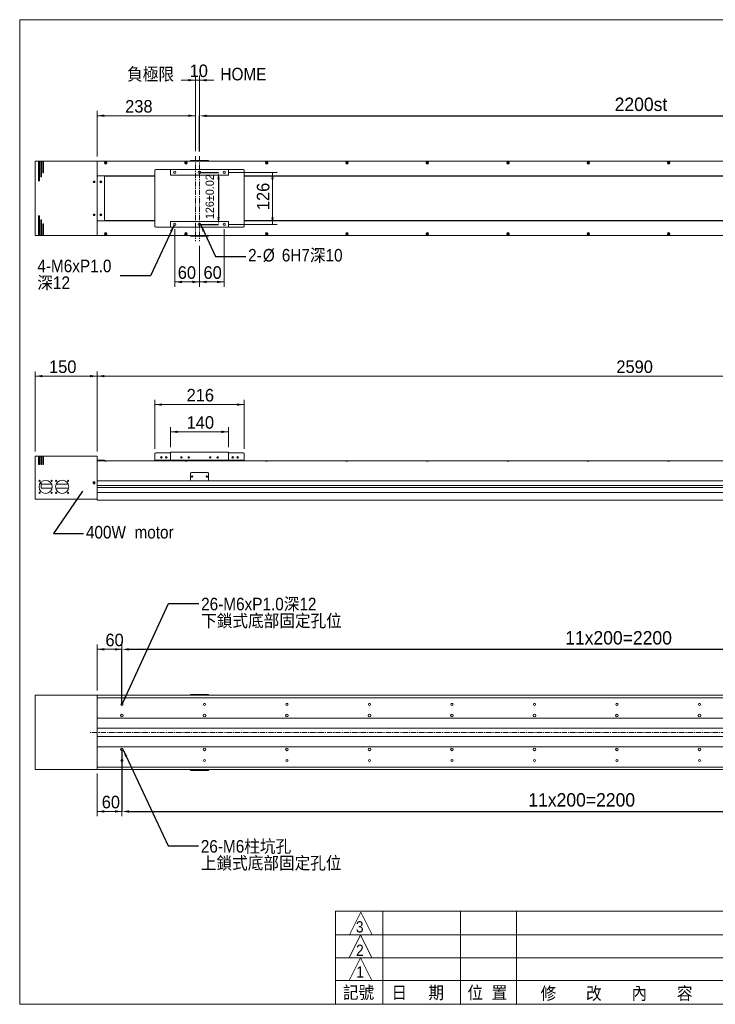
# Model space of a CAD drawing. Header units: millimetres. Extents: x 14 to 3401, y 11 to 2403.
# Tile 1 of 2: x 14 to 1700, y 16 to 2403. Entities that reach past the tile are written whole.
import ezdxf

# ---------------------------------------------------------------- set-up
doc = ezdxf.new("R2010")
doc.units = ezdxf.units.MM
doc.header["$PDSIZE"] = -1
doc.linetypes.add('CENTERX2', pattern=[20.32, 12.7, -2.54, 2.54, -2.54])
doc.layers.add('BORDER', color=7, linetype='Continuous', lineweight=0)
doc.styles.add('SLDTEXTSTYLE0', font='新細明體')
doc.styles.add('SLDTEXTSTYLE1', font='GOTHIC.TTF', dxfattribs={"width": 0.913})
doc.styles.get("Standard").update_dxf_attribs({"font": 'GOTHIC.TTF'})
doc.dimstyles.new('SLDDIMSTYLE0', dxfattribs={"dimtxt": 32.48725, "dimasz": 17.25, "dimexe": 0, "dimexo": 0.0625, "dimgap": 8.121813, "dimtad": 1, "dimtoh": 1, "dimdec": 3, "dimzin": 12, "dimdsep": 46, "dimtxsty": 'SLDTEXTSTYLE0', "dimsah": 1, "dimcen": 0.09, "dimadec": 0, "dimazin": 0, "dimtfac": 1, "dimtdec": 3, "dimtofl": 0, "dimtmove": 0, "dimatfit": 3, "dimfxl": 0, "dimtolj": 1, "dimtzin": 12, "dimarcsym": 0})
doc.dimstyles.new('SLDDIMSTYLE1', dxfattribs={"dimtxt": 5.75, "dimasz": 1.916667, "dimexe": 0, "dimexo": 0.0625, "dimgap": 1.4375, "dimtad": 0, "dimtih": 1, "dimtoh": 1, "dimdec": 0, "dimzin": 0, "dimdsep": 46, "dimtxsty": 'Standard', "dimblk1": 'DOT', "dimblk2": 'DOT', "dimsah": 1, "dimcen": 0.09, "dimadec": 0, "dimazin": 0, "dimtfac": 1, "dimtdec": 0, "dimtofl": 0, "dimtmove": 0, "dimatfit": 3, "dimldrblk": 'DOT', "dimfxl": 0, "dimtolj": 1, "dimtzin": 0, "dimarcsym": 0})
doc.dimstyles.new('SLDDIMSTYLE2', dxfattribs={"dimtxt": 17.25, "dimasz": 17.25, "dimexe": 0, "dimexo": 0.0625, "dimgap": 4.3125, "dimtad": 0, "dimtih": 1, "dimtoh": 1, "dimdec": 0, "dimzin": 0, "dimdsep": 46, "dimtxsty": 'Standard', "dimsah": 1, "dimcen": 0.09, "dimadec": 0, "dimazin": 0, "dimtfac": 1, "dimtdec": 0, "dimtofl": 0, "dimtmove": 0, "dimatfit": 3, "dimfxl": 0, "dimtolj": 1, "dimtzin": 0, "dimarcsym": 0})

# ---------------------------------------------------------------- blocks, each defined once
blk = doc.blocks.new('*D1')
at = {"layer": 'BORDER'}
for p, q in [((201.8, 1355.7), (201.8, 1550.1)), ((201.8, 1538.6), (2791.8, 1538.6)), ((2791.8, 1344.6), (2791.8, 1550.1))]:
    blk.add_line(p, q, dxfattribs=at)
for points in [[(201.8, 1538.6), (219.1, 1535.7), (219.1, 1541.4)], [(2791.8, 1538.6), (2774.6, 1541.4), (2774.6, 1535.7)]]:
    blk.add_solid(points, dxfattribs=at)
at = {"layer": 'BORDER', "insert": (1460.4, 1576.6), "char_height": 30.43, "attachment_point": 1, "style": 'SLDTEXTSTYLE0'}
blk.add_mtext('2590', dxfattribs=at)
blk = doc.blocks.new('*D2')
at = {"layer": 'BORDER'}
for p, q in [((51.8, 1355.7), (51.8, 1550.1)), ((51.8, 1538.6), (201.8, 1538.6)), ((201.8, 1355.7), (201.8, 1550.1))]:
    blk.add_line(p, q, dxfattribs=at)
for points in [[(51.8, 1538.6), (69.1, 1535.7), (69.1, 1541.4)], [(201.8, 1538.6), (184.6, 1541.4), (184.6, 1535.7)]]:
    blk.add_solid(points, dxfattribs=at)
at = {"layer": 'BORDER', "insert": (85, 1576.6), "char_height": 30.43, "attachment_point": 1, "style": 'SLDTEXTSTYLE0'}
blk.add_mtext('150', dxfattribs=at)
blk = doc.blocks.new('*D3')
at = {"layer": 'BORDER'}
for p, q in [((379.8, 1366.1), (379.8, 1415)), ((519.8, 1366.1), (519.8, 1415)), ((379.8, 1403.5), (519.8, 1403.5))]:
    blk.add_line(p, q, dxfattribs=at)
for points in [[(379.8, 1403.5), (397.1, 1400.6), (397.1, 1406.4)], [(519.8, 1403.5), (502.6, 1406.4), (502.6, 1400.6)]]:
    blk.add_solid(points, dxfattribs=at)
at = {"layer": 'BORDER', "insert": (418.6, 1441.5), "char_height": 30.43, "attachment_point": 1, "style": 'SLDTEXTSTYLE0'}
blk.add_mtext('140', dxfattribs=at)
blk = doc.blocks.new('*D4')
at = {"layer": 'BORDER'}
for p, q in [((341.8, 1362.1), (341.8, 1481.1)), ((557.8, 1362.1), (557.8, 1481.1)), ((341.8, 1469.6), (557.8, 1469.6))]:
    blk.add_line(p, q, dxfattribs=at)
for points in [[(341.8, 1469.6), (359.1, 1466.7), (359.1, 1472.4)], [(557.8, 1469.6), (540.6, 1472.4), (540.6, 1466.7)]]:
    blk.add_solid(points, dxfattribs=at)
at = {"layer": 'BORDER', "insert": (418.6, 1507.6), "char_height": 30.43, "attachment_point": 1, "style": 'SLDTEXTSTYLE0'}
blk.add_mtext('216', dxfattribs=at)
blk = doc.blocks.new('_Dot')
at = {"color": 0, "linetype": 'ByBlock', "lineweight": -2}
blk.add_line((-0.5, 0), (-1, 0), dxfattribs=at)
at = {"color": 0, "linetype": 'ByBlock', "const_width": 0.5}
blk.add_lwpolyline([(-0.25, 0, 1), (0.25, 0, 1)], format="xyb", close=True, dxfattribs=at)
blk = doc.blocks.new('*D8')
at = {"layer": 'BORDER'}
for p, q in [((201.8, 2071), (201.8, 2181.3)), ((439.8, 2083.5), (439.8, 2181.3)), ((201.8, 2169.8), (439.8, 2169.8))]:
    blk.add_line(p, q, dxfattribs=at)
for points in [[(201.8, 2169.8), (219.1, 2167), (219.1, 2172.7)], [(439.8, 2169.8), (422.6, 2172.7), (422.6, 2167)]]:
    blk.add_solid(points, dxfattribs=at)
at = {"layer": 'BORDER', "insert": (269.6, 2207.8), "char_height": 30.43, "attachment_point": 1, "style": 'SLDTEXTSTYLE0'}
blk.add_mtext('238', dxfattribs=at)
blk = doc.blocks.new('*D9')
at = {"layer": 'BORDER'}
for p, q in [((439.8, 2083.5), (439.8, 2267.4)), ((449.8, 2083.2), (449.8, 2267.4)), ((439.8, 2255.9), (405.3, 2255.9)), ((439.8, 2255.9), (449.8, 2255.9)), ((449.8, 2255.9), (484.3, 2255.9))]:
    blk.add_line(p, q, dxfattribs=at)
for points in [[(439.8, 2255.9), (422.6, 2258.8), (422.6, 2253.1)], [(449.8, 2255.9), (467.1, 2253.1), (467.1, 2258.8)]]:
    blk.add_solid(points, dxfattribs=at)
at = {"layer": 'BORDER', "insert": (425.9, 2293.9), "char_height": 30.43, "attachment_point": 1, "style": 'SLDTEXTSTYLE0'}
blk.add_mtext('10', dxfattribs=at)
blk = doc.blocks.new('*D10')
at = {"layer": 'BORDER', "color": 0, "lineweight": -2}
for p, q in [((449.8, 2083.2), (449.8, 2169.4)), ((467.1, 2169.4), (2632.6, 2169.4)), ((2649.8, 2072), (2649.8, 2169.4))]:
    blk.add_line(p, q, dxfattribs=at)
at = {"layer": 'BORDER', "color": 0}
for points in [[(467.1, 2172.3), (467.1, 2166.6), (449.8, 2169.4)], [(2632.6, 2172.3), (2632.6, 2166.6), (2649.8, 2169.4)]]:
    blk.add_solid(points, dxfattribs=at)
at = {"layer": 'Defpoints', "color": 0}
for p in [(2649.8, 2169.4), (449.8, 2083.2), (2649.8, 2072)]:
    blk.add_point(p, dxfattribs=at)
at = {"layer": 'BORDER', "color": 0, "insert": (1456.2, 2213.7), "char_height": 32.49, "attachment_point": 1, "style": 'SLDTEXTSTYLE0'}
blk.add_mtext('\\A1;2200st', dxfattribs=at)
blk = doc.blocks.new('*D11')
at = {"layer": 'BORDER'}
for p, q in [((521.3, 2032.5), (638.3, 2032.5)), ((626.8, 2032.5), (626.8, 1906.5)), ((521.3, 1906.5), (638.3, 1906.5))]:
    blk.add_line(p, q, dxfattribs=at)
for points in [[(626.8, 2032.5), (623.9, 2015.3), (629.6, 2015.3)], [(626.8, 1906.5), (629.6, 1923.8), (623.9, 1923.8)]]:
    blk.add_solid(points, dxfattribs=at)
at = {"layer": 'BORDER', "insert": (588.8, 1940.9), "char_height": 30.43, "attachment_point": 1, "rotation": 90, "style": 'SLDTEXTSTYLE0'}
blk.add_mtext('126', dxfattribs=at)
blk = doc.blocks.new('*D12')
at = {"layer": 'BORDER', "color": 0, "lineweight": -2}
for p, q in [((449.9, 2032.5), (496, 2032.5)), ((496, 2015.3), (496, 1923.8)), ((449.9, 1906.5), (496, 1906.5))]:
    blk.add_line(p, q, dxfattribs=at)
at = {"layer": 'BORDER', "color": 0}
for points in [[(493.1, 2015.3), (498.8, 2015.3), (496, 2032.5)], [(493.1, 1923.8), (498.8, 1923.8), (496, 1906.5)]]:
    blk.add_solid(points, dxfattribs=at)
at = {"layer": 'Defpoints', "color": 0}
for p in [(449.8, 2032.5), (449.8, 1906.5), (496, 1906.5)]:
    blk.add_point(p, dxfattribs=at)
at = {"layer": 'BORDER', "color": 0, "insert": (464.6, 1919.1), "char_height": 32.487, "attachment_point": 1, "rotation": 90, "style": 'SLDTEXTSTYLE0'}
blk.add_mtext('\\A1;{\\H0.61563x;126%%P0.02}', dxfattribs=at)
blk = doc.blocks.new('*D13')
at = {"layer": 'BORDER'}
for p, q in [((389.8, 1895), (389.8, 1755.4)), ((449.8, 1854.2), (449.8, 1755.4)), ((449.8, 1766.9), (389.8, 1766.9))]:
    blk.add_line(p, q, dxfattribs=at)
for points in [[(389.8, 1766.9), (407.1, 1764), (407.1, 1769.8)], [(449.8, 1766.9), (432.6, 1769.8), (432.6, 1764)]]:
    blk.add_solid(points, dxfattribs=at)
at = {"layer": 'BORDER', "insert": (397.1, 1804.9), "char_height": 30.43, "attachment_point": 1, "style": 'SLDTEXTSTYLE0'}
blk.add_mtext('60', dxfattribs=at)
blk = doc.blocks.new('*D14')
at = {"layer": 'BORDER'}
for p, q in [((509.8, 1895), (509.8, 1755.4)), ((449.8, 1854.2), (449.8, 1755.4)), ((509.8, 1766.9), (449.8, 1766.9))]:
    blk.add_line(p, q, dxfattribs=at)
for points in [[(449.8, 1766.9), (467.1, 1764), (467.1, 1769.8)], [(509.8, 1766.9), (492.6, 1769.8), (492.6, 1764)]]:
    blk.add_solid(points, dxfattribs=at)
at = {"layer": 'BORDER', "insert": (459.5, 1804.9), "char_height": 30.43, "attachment_point": 1, "style": 'SLDTEXTSTYLE0'}
blk.add_mtext('60', dxfattribs=at)
blk = doc.blocks.new('SW_NOTE_0')
at = {"layer": 'BORDER', "color": 0, "char_height": 30.43, "attachment_point": 1, "style": 'SLDTEXTSTYLE1'}
for s, insert in [('4-M6xP1.0', (-201.1, 38.9, 58)), ('深12', (-201.1, -1.7, 58))]:
    blk.add_mtext(s, dxfattribs=dict(at, insert=insert))
blk = doc.blocks.new('SW_NOTE_1')
at = {"layer": 'BORDER', "color": 0, "char_height": 30.43, "attachment_point": 1, "style": 'SLDTEXTSTYLE1'}
for s, insert in [('2-', (5.8, 18.6, 58)), ('%%c', (41.7, 18.6, 58)), ('6H7深10', (87.6, 18.6, 58))]:
    blk.add_mtext(s, dxfattribs=dict(at, insert=insert))
blk = doc.blocks.new('*D20')
at = {"layer": 'BORDER'}
for p, q in [((201.8, 776.3), (201.8, 887.8)), ((261.8, 754.3), (261.8, 887.8)), ((201.8, 876.3), (261.8, 876.3))]:
    blk.add_line(p, q, dxfattribs=at)
for points in [[(201.8, 876.3), (219.1, 873.4), (219.1, 879.2)], [(261.8, 876.3), (244.6, 879.2), (244.6, 873.4)]]:
    blk.add_solid(points, dxfattribs=at)
at = {"layer": 'BORDER', "insert": (221.8, 914.3), "char_height": 30.43, "attachment_point": 1, "style": 'SLDTEXTSTYLE0'}
blk.add_mtext('60', dxfattribs=at)
blk = doc.blocks.new('*D22')
at = {"layer": 'BORDER'}
for p, q in [((261.8, 622.3), (261.8, 471.8)), ((201.8, 575.4), (201.8, 471.8)), ((201.8, 483.3), (261.8, 483.3))]:
    blk.add_line(p, q, dxfattribs=at)
for points in [[(201.8, 483.3), (219.1, 480.4), (219.1, 486.2)], [(261.8, 483.3), (244.6, 486.2), (244.6, 480.4)]]:
    blk.add_solid(points, dxfattribs=at)
at = {"layer": 'BORDER', "insert": (212.8, 521.3), "char_height": 30.43, "attachment_point": 1, "style": 'SLDTEXTSTYLE0'}
blk.add_mtext('60', dxfattribs=at)
blk = doc.blocks.new('*D25')
at = {"layer": 'BORDER', "color": 0, "lineweight": -2}
for p, q in [((261.8, 742.9), (261.8, 876.2)), ((2444.6, 876.2), (279.1, 876.2)), ((2461.8, 742.9), (2461.8, 876.2))]:
    blk.add_line(p, q, dxfattribs=at)
at = {"layer": 'BORDER', "color": 0}
for points in [[(279.1, 879.1), (279.1, 873.3), (261.8, 876.2)], [(2444.6, 879.1), (2444.6, 873.3), (2461.8, 876.2)]]:
    blk.add_solid(points, dxfattribs=at)
at = {"layer": 'Defpoints', "color": 0}
for p in [(261.8, 876.2), (261.8, 742.8), (2461.8, 742.8)]:
    blk.add_point(p, dxfattribs=at)
at = {"layer": 'BORDER', "color": 0, "insert": (1336.3, 920.5), "char_height": 32.487, "attachment_point": 1, "style": 'SLDTEXTSTYLE0'}
blk.add_mtext('\\A1;11x200=2200', dxfattribs=at)
blk = doc.blocks.new('*D26')
at = {"layer": 'BORDER', "color": 0, "lineweight": -2}
for p, q in [((261.8, 633.8), (261.8, 483.3)), ((2461.8, 633.8), (2461.8, 483.3)), ((279.1, 483.3), (2444.6, 483.3))]:
    blk.add_line(p, q, dxfattribs=at)
at = {"layer": 'BORDER', "color": 0}
for points in [[(279.1, 486.2), (279.1, 480.4), (261.8, 483.3)], [(2444.6, 486.2), (2444.6, 480.4), (2461.8, 483.3)]]:
    blk.add_solid(points, dxfattribs=at)
at = {"layer": 'Defpoints', "color": 0}
for p in [(261.8, 633.8), (2461.8, 633.8), (2461.8, 483.3)]:
    blk.add_point(p, dxfattribs=at)
at = {"layer": 'BORDER', "color": 0, "insert": (1247, 527.6), "char_height": 32.487, "attachment_point": 1, "style": 'SLDTEXTSTYLE0'}
blk.add_mtext('\\A1;11x200=2200', dxfattribs=at)
blk = doc.blocks.new('SW_NOTE_2')
at = {"layer": 'BORDER', "color": 0, "attachment_point": 1, "style": 'SLDTEXTSTYLE1'}
for s, insert, char_height in [('26-M6xP1.0深12', (5.8, 14.1, 58.5), 30.427), ('下鎖式底部固定孔位', (5.8, -26.4, 58.5), 30.43)]:
    blk.add_mtext(s, dxfattribs=dict(at, insert=insert, char_height=char_height))
blk = doc.blocks.new('SW_NOTE_3')
at = {"layer": 'BORDER', "color": 0, "char_height": 30.43, "attachment_point": 1, "style": 'SLDTEXTSTYLE1'}
for s, insert in [('26-M6柱坑孔', (5.8, 14.1, 58.5)), ('上鎖式底部固定孔位', (5.8, -26.4, 58.5))]:
    blk.add_mtext(s, dxfattribs=dict(at, insert=insert))

msp = doc.modelspace()

# ---------------------------------------------------------------- linework, layer by layer
at = {"color": 7, "linetype": 'Continuous', "lineweight": 15}
for p, q in [((51.82, 2054.5272), (51.82, 2059.5272)), ((51.82, 2059.5272), (59.82, 2059.5272)), ((51.82, 2054.5272), (51.82, 1884.5272)), ((59.82, 2059.5272), (59.82, 2054.5272)), ((61.82, 2059.5272), (59.82, 2059.5272)), ((61.82, 2057.9272), (59.82, 2057.9272)), ((59.82, 2054.5272), (59.82, 2012.2772)), ((61.82, 2059.5272), (64.82, 2059.5272)), ((61.82, 2054.5272), (61.82, 2059.5272)), ((61.82, 2012.2772), (61.82, 2054.5272)), ((64.82, 2059.5272), (64.82, 2054.5272)), ((66.82, 2059.5272), (64.82, 2059.5272)), ((66.82, 2057.9272), (64.82, 2057.9272)), ((64.82, 2054.5272), (64.82, 2022.2772)), ((66.82, 2059.5272), (69.82, 2059.5272)), ((66.82, 2054.5272), (66.82, 2059.5272)), ((66.82, 2022.2772), (66.82, 2054.5272)), ((69.82, 2059.5272), (69.82, 2054.5272)), ((71.82, 2059.5272), (69.82, 2059.5272)), ((71.82, 2057.9272), (69.82, 2057.9272)), ((69.82, 2054.5272), (69.82, 2032.2772)), ((71.82, 2059.5272), (201.82, 2059.5272)), ((71.82, 2054.5272), (71.82, 2059.5272)), ((71.82, 2032.2772), (71.82, 2054.5272)), ((201.82, 2059.5272), (201.82, 2054.5272)), ((201.82, 2059.5272), (202.07, 2059.5272)), ((201.82, 2054.5272), (201.82, 1884.5272)), ((201.82, 2053.5272), (202.07, 2053.5272)), ((2782.57, 2059.5272), (202.07, 2059.5272)), ((202.07, 2059.5272), (202.07, 2056.5272)), ((202.07, 2056.5272), (202.07, 2024.0272)), ((428.32, 2059.5272), (428.32, 2061.5272)), ((430.32, 2061.5272), (428.32, 2061.5272)), ((469.32, 2061.5272), (430.32, 2061.5272)), ((471.32, 2061.5272), (469.32, 2061.5272)), ((471.32, 2059.5272), (471.32, 2061.5272)), ((201.82, 2051.5272), (202.07, 2051.5272)), ((201.82, 2038.5272), (202.07, 2038.5272)), ((341.82, 1901.5272), (341.82, 2037.5272)), ((343.82, 2039.5272), (379.62, 2039.5272)), ((379.62, 2039.5272), (379.62, 2037.5272)), ((379.62, 2037.5272), (379.62, 2025.4272)), ((379.82, 2039.5272), (379.82, 2025.5272)), ((379.82, 2039.5272), (519.82, 2039.5272)), ((519.82, 2039.5272), (519.82, 2025.5272)), ((519.82, 2034.0272), (520.02, 2034.0272)), ((520.02, 2039.5272), (555.82, 2039.5272)), ((520.02, 2037.5272), (520.02, 2039.5272)), ((520.02, 2025.4272), (520.02, 2037.5272)), ((557.82, 2037.5272), (557.82, 1901.5272)), ((202.4909, 2023.5272), (201.82, 2023.5272)), ((202.07, 2024.0272), (341.82, 2024.0272)), ((202.07, 2023.5272), (202.07, 2024.0272)), ((203.32, 2023.7772), (218.32, 2023.7772)), ((341.82, 2023.5272), (219.1492, 2023.5272)), ((219.82, 2022.2772), (219.82, 1916.7772)), ((379.62, 2025.4272), (520.02, 2025.4272)), ((379.82, 2025.5272), (519.82, 2025.5272)), ((519.82, 2025.5272), (519.82, 2025.4272)), ((557.82, 2024.0272), (2782.57, 2024.0272)), ((2773.4909, 2023.5272), (557.82, 2023.5272)), ((59.82, 1926.7772), (59.82, 1884.5272)), ((61.82, 1884.5272), (61.82, 1926.7772)), ((64.82, 1916.7772), (64.82, 1884.5272)), ((66.82, 1884.5272), (66.82, 1916.7772)), ((202.4909, 1915.5272), (201.82, 1915.5272)), ((202.07, 1915.5272), (202.07, 1915.0272)), ((341.82, 1915.0272), (202.07, 1915.0272)), ((202.07, 1882.5272), (202.07, 1915.0272)), ((203.32, 1915.2772), (218.32, 1915.2772)), ((341.82, 1915.5272), (219.1492, 1915.5272)), ((520.02, 1913.6272), (379.62, 1913.6272)), ((379.62, 1913.6272), (379.62, 1901.5272)), ((379.82, 1913.5272), (379.82, 1899.5272)), ((379.82, 1913.5272), (519.82, 1913.5272)), ((519.82, 1913.6272), (519.82, 1913.5272)), ((519.82, 1913.5272), (519.82, 1899.5272)), ((520.02, 1901.5272), (520.02, 1913.6272)), ((2773.4909, 1915.5272), (557.82, 1915.5272)), ((2782.57, 1915.0272), (557.82, 1915.0272)), ((69.82, 1906.7772), (69.82, 1884.5272)), ((71.82, 1884.5272), (71.82, 1906.7772)), ((202.07, 1900.5272), (201.82, 1900.5272)), ((201.82, 1887.5272), (202.07, 1887.5272)), ((201.82, 1885.5272), (202.07, 1885.5272)), ((379.62, 1899.5272), (343.82, 1899.5272)), ((379.62, 1901.5272), (379.62, 1899.5272)), ((379.82, 1899.5272), (519.82, 1899.5272)), ((520.02, 1905.0272), (519.82, 1905.0272)), ((520.02, 1899.5272), (520.02, 1901.5272)), ((555.82, 1899.5272), (520.02, 1899.5272)), ((51.82, 1879.5272), (51.82, 1884.5272)), ((59.82, 1879.5272), (51.82, 1879.5272)), ((59.82, 1884.5272), (59.82, 1879.5272)), ((61.82, 1881.1272), (59.82, 1881.1272)), ((61.82, 1879.5272), (59.82, 1879.5272)), ((61.82, 1879.5272), (61.82, 1884.5272)), ((64.82, 1879.5272), (61.82, 1879.5272)), ((64.82, 1884.5272), (64.82, 1879.5272)), ((66.82, 1881.1272), (64.82, 1881.1272)), ((66.82, 1879.5272), (64.82, 1879.5272)), ((66.82, 1879.5272), (66.82, 1884.5272)), ((69.82, 1879.5272), (66.82, 1879.5272)), ((69.82, 1884.5272), (69.82, 1879.5272)), ((71.82, 1881.1272), (69.82, 1881.1272)), ((71.82, 1879.5272), (69.82, 1879.5272)), ((71.82, 1879.5272), (71.82, 1884.5272)), ((201.82, 1879.5272), (71.82, 1879.5272)), ((201.82, 1884.5272), (201.82, 1879.5272)), ((202.07, 1879.5272), (201.82, 1879.5272)), ((202.07, 1879.5272), (202.07, 1882.5272)), ((202.07, 1879.5272), (2782.57, 1879.5272)), ((428.32, 1879.5272), (428.32, 1877.5272)), ((428.32, 1877.5272), (430.32, 1877.5272)), ((430.32, 1877.5272), (469.32, 1877.5272)), ((469.32, 1877.5272), (471.32, 1877.5272)), ((471.32, 1879.5272), (471.32, 1877.5272)), ((51.82, 1344.2046), (59.82, 1344.2046)), ((51.82, 1339.2046), (51.82, 1344.2046)), ((51.82, 1339.2046), (51.82, 1240.2046)), ((59.82, 1344.2046), (59.82, 1339.2046)), ((61.82, 1344.2046), (59.82, 1344.2046)), ((59.82, 1342.6046), (61.82, 1342.6046)), ((59.82, 1324.2046), (59.82, 1339.2046)), ((61.82, 1344.2046), (64.82, 1344.2046)), ((61.82, 1339.2046), (61.82, 1344.2046)), ((61.82, 1339.2046), (61.82, 1324.2046)), ((64.82, 1344.2046), (64.82, 1339.2046)), ((66.82, 1344.2046), (64.82, 1344.2046)), ((64.82, 1342.6046), (66.82, 1342.6046)), ((64.82, 1324.2046), (64.82, 1339.2046)), ((66.82, 1344.2046), (69.82, 1344.2046)), ((66.82, 1339.2046), (66.82, 1344.2046)), ((66.82, 1339.2046), (66.82, 1324.2046)), ((69.82, 1344.2046), (69.82, 1339.2046)), ((71.82, 1344.2046), (69.82, 1344.2046)), ((69.82, 1342.6046), (71.82, 1342.6046)), ((69.82, 1324.2046), (69.82, 1339.2046)), ((71.82, 1344.2046), (201.82, 1344.2046)), ((71.82, 1339.2046), (71.82, 1344.2046)), ((71.82, 1339.2046), (71.82, 1324.2046)), ((201.82, 1344.2046), (201.82, 1339.2046)), ((201.82, 1339.2046), (201.82, 1240.2046)), ((341.82, 1334.6046), (341.82, 1350.6046)), ((343.82, 1352.6046), (379.62, 1352.6046)), ((379.62, 1352.6046), (379.62, 1350.6046)), ((379.82, 1352.6046), (379.62, 1352.6046)), ((379.62, 1351.1046), (379.82, 1351.1046)), ((379.62, 1334.6046), (379.62, 1350.6046)), ((379.82, 1354.6046), (379.82, 1334.6046)), ((379.82, 1354.6046), (519.82, 1354.6046)), ((519.82, 1354.6046), (519.82, 1334.6046)), ((520.02, 1352.6046), (519.82, 1352.6046)), ((520.02, 1351.1046), (519.82, 1351.1046)), ((519.82, 1348.1046), (520.02, 1348.1046)), ((520.02, 1352.6046), (555.82, 1352.6046)), ((520.02, 1350.6046), (520.02, 1352.6046)), ((520.02, 1350.6046), (520.02, 1334.6046)), ((557.82, 1350.6046), (557.82, 1334.6046)), ((61.82, 1324.2046), (59.82, 1324.2046)), ((66.82, 1324.2046), (64.82, 1324.2046)), ((66.82, 1326.6046), (66.32, 1326.6046)), ((66.32, 1324.2046), (66.32, 1326.6046)), ((71.82, 1326.6046), (69.82, 1326.6046)), ((71.82, 1324.2046), (69.82, 1324.2046)), ((201.82, 1335.0546), (203.32, 1335.0546)), ((202.07, 1333.0546), (201.82, 1333.0546)), ((202.07, 1332.9046), (201.82, 1332.9046)), ((202.07, 1315.6046), (201.82, 1315.6046)), ((202.07, 1330.1046), (202.07, 1333.1046)), ((202.07, 1333.1046), (219.4916, 1333.1046)), ((202.07, 1285.1046), (202.07, 1330.1046)), ((203.32, 1335.0546), (218.32, 1335.0546)), ((218.32, 1335.0546), (219.82, 1335.0546)), ((219.32, 1333.1046), (225.32, 1333.1046)), ((219.82, 1335.0546), (219.82, 1333.1046)), ((225.1484, 1333.1046), (414.4916, 1333.1046)), ((341.82, 1334.6046), (341.82, 1335.1046)), ((343.82, 1334.6046), (341.82, 1334.6046)), ((379.62, 1334.6046), (343.82, 1334.6046)), ((379.82, 1334.6046), (519.82, 1334.6046)), ((394.82, 1334.6046), (394.82, 1333.1046)), ((414.32, 1333.1046), (420.32, 1333.1046)), ((420.1484, 1333.1046), (609.4916, 1333.1046)), ((504.82, 1333.1046), (504.82, 1334.6046)), ((508.1275, 1334.318), (508.3679, 1334.6046)), ((508.8935, 1333.6753), (509.5736, 1333.1046)), ((511.9072, 1333.1046), (510.1196, 1334.6046)), ((520.02, 1335.1046), (519.82, 1335.1046)), ((555.82, 1334.6046), (520.02, 1334.6046)), ((557.82, 1334.6046), (555.82, 1334.6046)), ((557.82, 1334.6046), (557.82, 1335.1046)), ((609.32, 1333.1046), (615.32, 1333.1046)), ((615.1484, 1333.1046), (804.4916, 1333.1046)), ((804.32, 1333.1046), (810.32, 1333.1046)), ((810.1484, 1333.1046), (999.4916, 1333.1046)), ((999.32, 1333.1046), (1005.32, 1333.1046)), ((1005.1484, 1333.1046), (1194.4916, 1333.1046)), ((1194.32, 1333.1046), (1200.32, 1333.1046)), ((1200.1484, 1333.1046), (1389.4916, 1333.1046)), ((1389.32, 1333.1046), (1395.32, 1333.1046)), ((1395.1484, 1333.1046), (1584.4916, 1333.1046)), ((1584.32, 1333.1046), (1590.32, 1333.1046)), ((1590.1484, 1333.1046), (1779.4916, 1333.1046)), ((202.07, 1303.6046), (201.82, 1303.6046)), ((201.82, 1289.6046), (202.07, 1289.6046)), ((428.32, 1287.1046), (428.32, 1303.1046)), ((430.32, 1305.1046), (469.32, 1305.1046)), ((431.82, 1296.4046), (431.82, 1293.8046)), ((432.32, 1296.3046), (432.32, 1293.9046)), ((467.32, 1296.3046), (467.32, 1293.9046)), ((467.82, 1296.4046), (467.82, 1293.8046)), ((471.32, 1303.1046), (471.32, 1287.1046)), ((66.32, 1276.6046), (66.32, 1282.2773)), ((91.4843, 1276.6046), (66.32, 1276.6046)), ((66.32, 1276.6046), (66.32, 1271.6046)), ((66.32, 1271.6046), (66.32, 1266.6046)), ((92.4098, 1266.6046), (66.32, 1266.6046)), ((132.4098, 1266.6046), (101.2303, 1266.6046)), ((131.4842, 1276.6046), (102.1558, 1276.6046)), ((192.32, 1279.2046), (192.32, 1281.2046)), ((196.32, 1281.2046), (196.32, 1279.2046)), ((201.82, 1287.6046), (202.07, 1287.6046)), ((201.82, 1285.1046), (201.82, 1273.6046)), ((430.32, 1285.1046), (201.82, 1285.1046)), ((2771.82, 1273.6046), (201.82, 1273.6046)), ((2771.82, 1268.6046), (201.82, 1268.6046)), ((201.82, 1268.6046), (201.82, 1256.1046)), ((202.07, 1285.1046), (430.32, 1285.1046)), ((469.32, 1285.1046), (430.32, 1285.1046)), ((469.32, 1285.1046), (2779.57, 1285.1046)), ((2771.82, 1285.1046), (469.32, 1285.1046)), ((2771.82, 1256.1046), (201.82, 1256.1046)), ((201.82, 1240.2046), (51.82, 1240.2046)), ((201.82, 1240.2046), (201.82, 1238.1046)), ((201.82, 1238.1046), (2771.82, 1238.1046)), ((201.82, 764.8425), (51.82, 764.8425)), ((51.82, 764.8425), (51.82, 584.8425)), ((201.82, 764.8425), (201.82, 760.999)), ((2771.82, 764.8425), (201.82, 764.8425)), ((428.32, 764.8425), (428.32, 766.8425)), ((430.32, 766.8425), (428.32, 766.8425)), ((469.32, 766.8425), (430.32, 766.8425)), ((471.32, 766.8425), (469.32, 766.8425)), ((471.32, 764.8425), (471.32, 766.8425)), ((201.82, 760.999), (201.82, 758.925)), ((201.82, 758.925), (2771.82, 758.925)), ((201.82, 709.8425), (201.82, 758.925)), ((2771.82, 709.8425), (201.82, 709.8425)), ((201.82, 709.8425), (201.82, 707.8425)), ((201.82, 707.8425), (201.82, 686.8425)), ((201.82, 686.8425), (201.82, 684.8425)), ((2771.82, 684.8425), (201.82, 684.8425)), ((201.82, 664.8425), (201.82, 684.8425)), ((2771.82, 664.8425), (201.82, 664.8425)), ((201.82, 664.8425), (201.82, 662.8425)), ((201.82, 662.8425), (201.82, 641.8425)), ((201.82, 641.8425), (201.82, 639.8425)), ((2771.82, 639.8425), (201.82, 639.8425)), ((201.82, 590.7601), (201.82, 639.8425)), ((201.82, 584.8425), (51.82, 584.8425)), ((2771.82, 590.7601), (201.82, 590.7601)), ((201.82, 590.7601), (201.82, 588.686)), ((201.82, 588.686), (201.82, 584.8425)), ((2771.82, 584.8425), (201.82, 584.8425)), ((428.32, 584.8425), (428.32, 582.8425)), ((428.32, 582.8425), (430.32, 582.8425)), ((430.32, 582.8425), (469.32, 582.8425)), ((469.32, 582.8425), (471.32, 582.8425)), ((471.32, 584.8425), (471.32, 582.8425))]:
    msp.add_line(p, q, dxfattribs=at)
at = {"color": 7, "linetype": 'Continuous', "lineweight": 15, "flags": 128}
for points in [[(225.1484, 1333.1046), (224.7286, 1332.9991), (224.1217, 1332.7586), (223.2504, 1332.4646), (222.464, 1332.3437), (221.6578, 1332.4047), (220.7879, 1332.6552), (220.0597, 1332.9426), (219.6012, 1333.0926), (219.4916, 1333.1046)], [(420.1484, 1333.1046), (419.8385, 1333.0377), (419.3335, 1332.8436), (418.5584, 1332.5538), (417.7335, 1332.3659), (416.8481, 1332.3735), (416.1314, 1332.5381), (415.3957, 1332.8076), (414.7122, 1333.0655), (414.4916, 1333.1046)], [(508.8935, 1333.6753), (508.7441, 1333.8007), (508.6004, 1333.9212), (508.4679, 1334.0324), (508.3519, 1334.1298), (508.2566, 1334.2097), (508.1858, 1334.2691), (508.1422, 1334.3057), (508.1275, 1334.318)], [(615.1484, 1333.1046), (614.8385, 1333.0377), (614.3335, 1332.8436), (613.5584, 1332.5538), (612.7335, 1332.3659), (611.8481, 1332.3735), (611.1314, 1332.5381), (610.3957, 1332.8076), (609.7122, 1333.0655), (609.4916, 1333.1046)], [(810.1484, 1333.1046), (809.8385, 1333.0377), (809.3335, 1332.8436), (808.5584, 1332.5538), (807.7335, 1332.3659), (806.8481, 1332.3735), (806.1314, 1332.5381), (805.3957, 1332.8076), (804.7122, 1333.0655), (804.4916, 1333.1046)], [(1005.1484, 1333.1046), (1004.8385, 1333.0377), (1004.3335, 1332.8436), (1003.5584, 1332.5538), (1002.7335, 1332.3659), (1001.8481, 1332.3735), (1001.1314, 1332.5381), (1000.3957, 1332.8076), (999.7122, 1333.0655), (999.4916, 1333.1046)], [(1200.1484, 1333.1046), (1199.8385, 1333.0377), (1199.3335, 1332.8436), (1198.5584, 1332.5538), (1197.7335, 1332.3659), (1196.8481, 1332.3735), (1196.1314, 1332.5381), (1195.3957, 1332.8076), (1194.7122, 1333.0655), (1194.4916, 1333.1046)], [(1395.1484, 1333.1046), (1394.8385, 1333.0377), (1394.3335, 1332.8436), (1393.5583, 1332.5538), (1392.7335, 1332.3659), (1391.8481, 1332.3735), (1391.1314, 1332.5381), (1390.3957, 1332.8076), (1389.7122, 1333.0655), (1389.4916, 1333.1046)], [(1590.1484, 1333.1046), (1589.8385, 1333.0377), (1589.3335, 1332.8436), (1588.5583, 1332.5538), (1587.7335, 1332.3659), (1586.8481, 1332.3735), (1586.1314, 1332.5381), (1585.3957, 1332.8076), (1584.7122, 1333.0655), (1584.4916, 1333.1046)]]:
    msp.add_lwpolyline(points, dxfattribs=at)
at = {"color": 7, "linetype": 'Continuous', "lineweight": 15}
for centre, radius in [((222.32, 2055.5272), 1.75), ((222.32, 2055.5272), 1.3), ((417.32, 2055.5272), 1.75), ((417.32, 2055.5272), 1.3), ((612.32, 2055.5272), 1.75), ((612.32, 2055.5272), 1.3), ((807.32, 2055.5272), 1.75), ((807.32, 2055.5272), 1.3), ((1002.32, 2055.5272), 1.75), ((1002.32, 2055.5272), 1.3), ((1197.32, 2055.5272), 1.75), ((1197.32, 2055.5272), 1.3), ((1392.32, 2055.5272), 1.75), ((1392.32, 2055.5272), 1.3), ((1587.32, 2055.5272), 1.75), ((1587.32, 2055.5272), 1.3), ((389.82, 2032.5272), 2.6), ((449.82, 2032.5272), 3), ((509.82, 2032.5272), 2.6), ((194.32, 2009.5272), 2), ((194.32, 2009.5272), 1.3), ((210.82, 2009.5272), 2.25), ((210.82, 2009.5272), 1.65), ((194.32, 1929.5272), 2), ((194.32, 1929.5272), 1.3), ((210.82, 1929.5272), 2.25), ((210.82, 1929.5272), 1.65), ((449.82, 1906.5272), 3), ((389.82, 1906.5272), 2.6), ((509.82, 1906.5272), 2.6), ((222.32, 1883.5272), 1.75), ((222.32, 1883.5272), 1.3), ((417.32, 1883.5272), 1.75), ((417.32, 1883.5272), 1.3), ((612.32, 1883.5272), 1.75), ((612.32, 1883.5272), 1.3), ((807.32, 1883.5272), 1.75), ((807.32, 1883.5272), 1.3), ((1002.32, 1883.5272), 1.75), ((1002.32, 1883.5272), 1.3), ((1197.32, 1883.5272), 1.75), ((1197.32, 1883.5272), 1.3), ((1392.32, 1883.5272), 1.75), ((1392.32, 1883.5272), 1.3), ((1587.32, 1883.5272), 1.75), ((1587.32, 1883.5272), 1.3), ((357.32, 1341.6046), 2), ((369.32, 1341.6046), 2), ((405.82, 1341.6046), 1.65), ((423.82, 1341.6046), 1.65), ((475.82, 1341.6046), 1.65), ((493.82, 1341.6046), 1.65), ((530.32, 1341.6046), 2), ((530.32, 1341.6046), 1.3), ((542.32, 1341.6046), 2), ((542.32, 1341.6046), 1.3), ((431.82, 1295.1046), 1.75), ((431.82, 1295.1046), 1.3), ((467.82, 1295.1046), 1.75), ((467.82, 1295.1046), 1.3), ((76.82, 1270.2046), 16), ((62.32, 1284.7046), 1.3), ((91.32, 1284.7046), 1.3), ((116.82, 1270.2046), 16), ((102.32, 1284.7046), 1.3), ((131.32, 1284.7046), 1.3), ((194.32, 1280.2046), 1.3), ((62.32, 1255.7046), 1.3), ((91.32, 1255.7046), 1.3), ((102.32, 1255.7046), 1.3), ((131.32, 1255.7046), 1.3), ((261.82, 742.8425), 2.5), ((461.82, 742.8425), 2.5), ((661.82, 742.8425), 2.5), ((861.82, 742.8425), 2.5), ((1061.82, 742.8425), 2.5), ((1261.82, 742.8425), 2.5), ((1461.82, 742.8425), 2.5), ((1661.82, 742.8425), 2.5), ((261.82, 715.8425), 3.25), ((461.82, 715.8425), 3.25), ((661.82, 715.8425), 3.25), ((861.82, 715.8425), 3.25), ((1061.82, 715.8425), 3.25), ((1261.82, 715.8425), 3.25), ((1461.82, 715.8425), 3.25), ((1661.82, 715.8425), 3.25), ((261.82, 633.8425), 3.25), ((461.82, 633.8425), 3.25), ((661.82, 633.8425), 3.25), ((861.82, 633.8425), 3.25), ((1061.82, 633.8425), 3.25), ((1261.82, 633.8425), 3.25), ((1461.82, 633.8425), 3.25), ((1661.82, 633.8425), 3.25), ((261.82, 606.8425), 2.5), ((461.82, 606.8425), 2.5), ((661.82, 606.8425), 2.5), ((861.82, 606.8425), 2.5), ((1061.82, 606.8425), 2.5), ((1261.82, 606.8425), 2.5), ((1461.82, 606.8425), 2.5), ((1661.82, 606.8425), 2.5)]:
    msp.add_circle(centre, radius, dxfattribs=at)
for centre, radius, start, end in [((222.32, 2055.5272), 3, 160.5287794, 19.4712206), ((222.32, 2055.5272), 3, 19.4712206, 160.5287794), ((417.32, 2055.5272), 3, 160.5287794, 19.4712206), ((417.32, 2055.5272), 3, 19.4712206, 160.5287794), ((612.32, 2055.5272), 3, 160.5287794, 19.4712206), ((612.32, 2055.5272), 3, 19.4712206, 160.5287794), ((807.32, 2055.5272), 3, 160.5287794, 19.4712206), ((807.32, 2055.5272), 3, 19.4712206, 160.5287794), ((1002.32, 2055.5272), 3, 160.5287794, 19.4712206), ((1002.32, 2055.5272), 3, 19.4712206, 160.5287794), ((1197.32, 2055.5272), 3, 160.5287794, 19.4712206), ((1197.32, 2055.5272), 3, 19.4712206, 160.5287794), ((1392.32, 2055.5272), 3, 160.5287794, 19.4712206), ((1392.32, 2055.5272), 3, 19.4712206, 160.5287794), ((1587.32, 2055.5272), 3, 160.5287794, 19.4712206), ((1587.32, 2055.5272), 3, 19.4712206, 160.5287794), ((70.82, 2032.2772), 1, 180, 0), ((343.82, 2037.5272), 2, 90, 180), ((522.82, 2035.0272), 3, 158.9605302, 180), ((555.82, 2037.5272), 2, 0, 90), ((60.82, 2012.2772), 1, 180, 0), ((65.82, 2022.2772), 1, 180, 0), ((203.32, 2022.2772), 1.5, 90, 180), ((218.32, 2022.2772), 1.5, 0, 90), ((391.82, 2022.5272), 3, 75.1648884, 90), ((398.32, 2022.5272), 3, 75.1648884, 90), ((501.32, 2022.5272), 3, 90, 104.8351116), ((507.82, 2022.5272), 3, 90, 104.8351116), ((60.82, 1926.7772), 1, 0, 180), ((65.82, 1916.7772), 1, 0, 180), ((203.32, 1916.7772), 1.5, 180, 270), ((218.32, 1916.7772), 1.5, 270, 0), ((391.82, 1916.5272), 3, 270, 284.8351116), ((398.32, 1916.5272), 3, 270, 284.8351116), ((501.32, 1916.5272), 3, 255.1648884, 270), ((507.82, 1916.5272), 3, 255.1648884, 270), ((70.82, 1906.7772), 1, 0, 180), ((222.32, 1883.5272), 3, 340.5287794, 199.4712206), ((343.82, 1901.5272), 2, 180, 270), ((417.32, 1883.5272), 3, 340.5287794, 199.4712206), ((522.82, 1904.0272), 3, 180, 201.0394698), ((555.82, 1901.5272), 2, 270, 0), ((612.32, 1883.5272), 3, 340.5287794, 199.4712206), ((807.32, 1883.5272), 3, 340.5287794, 199.4712206), ((1002.32, 1883.5272), 3, 340.5287794, 199.4712206), ((1197.32, 1883.5272), 3, 340.5287794, 199.4712206), ((1392.32, 1883.5272), 3, 340.5287794, 199.4712206), ((1587.32, 1883.5272), 3, 340.5287794, 199.4712206), ((222.32, 1883.5272), 3, 199.4712206, 340.5287794), ((417.32, 1883.5272), 3, 199.4712206, 340.5287794), ((612.32, 1883.5272), 3, 199.4712206, 340.5287794), ((807.32, 1883.5272), 3, 199.4712206, 340.5287794), ((1002.32, 1883.5272), 3, 199.4712206, 340.5287794), ((1197.32, 1883.5272), 3, 199.4712206, 340.5287794), ((1392.32, 1883.5272), 3, 199.4712206, 340.5287794), ((1587.32, 1883.5272), 3, 199.4712206, 340.5287794), ((343.82, 1350.6046), 2, 90, 180), ((549.1697, 1339.5444), 6, 158.0033612, 168.5173196), ((555.82, 1350.6046), 2, 0, 90), ((204.82, 1327.6046), 3, 156.4435357, 180), ((398.82, 1336.1046), 6, 194.4775122, 210), ((398.82, 1336.1046), 4.6, 199.0314409, 209.5918458), ((500.82, 1336.1046), 4.6, 330.4081542, 340.9685591), ((500.82, 1336.1046), 6, 330, 345.5224878), ((549.1697, 1339.5444), 6, 235.4169153, 304.5830847), ((430.32, 1303.1046), 2, 90, 180), ((469.32, 1303.1046), 2, 0, 90), ((194.32, 1281.2046), 2, 0, 180), ((194.32, 1279.2046), 2, 180, 0), ((430.32, 1287.1046), 2, 180, 270), ((469.32, 1287.1046), 2, 270, 0)]:
    msp.add_arc(centre, radius, start, end, dxfattribs=at)
at = {"layer": 'BORDER', "color": 7}
for p, q in [((3401.2445, 2402.5675), (13.9119, 2402.5675)), ((13.9119, 2402.5675), (13.9119, 15.8305)), ((779.6211, 241.4927), (2021.6211, 241.4927)), ((840.7342, 239.3238), (813.0687, 183.9927)), ((868.3998, 183.9927), (840.7342, 239.3238)), ((779.6211, 183.9927), (2021.6211, 183.9927)), ((840.1663, 183.9927), (812.5007, 128.6616)), ((813.0687, 183.9927), (868.3998, 183.9927)), ((867.8318, 128.6616), (840.1663, 183.9927)), ((779.6211, 128.6616), (2021.6211, 128.6616)), ((840.1663, 128.6616), (812.5007, 73.3305)), ((812.5007, 128.6616), (867.8318, 128.6616)), ((867.8318, 73.3305), (840.1663, 128.6616)), ((779.6211, 73.3305), (2021.6211, 73.3305)), ((812.5007, 73.3305), (867.8318, 73.3305)), ((13.9119, 15.8305), (3401.2445, 15.8305))]:
    msp.add_line(p, q, dxfattribs=at)
at = {"layer": 'BORDER', "linetype": 'CENTERX2', "lineweight": 0}
for p, q in [((439.82, 2071.6655), (439.82, 1865.7243)), ((449.82, 2071.6655), (449.82, 1865.7243)), ((2823.9923, 674.8425), (182.82, 674.8425))]:
    msp.add_line(p, q, dxfattribs=at)
at = {"layer": 'BORDER'}
for p, q in [((779.6211, 241.4927), (779.6211, 15.8305)), ((894.6211, 241.4927), (894.6211, 15.8305)), ((1082.8164, 241.4927), (1082.8164, 15.8305)), ((1218.5881, 241.4927), (1218.5881, 15.8305))]:
    msp.add_line(p, q, dxfattribs=at)

# ---------------------------------------------------------------- block references
for name, p in [('SW_NOTE_1', (561.7396, 1828.2653)), ('SW_NOTE_0', (257.7915, 1781.9816)), ('SW_NOTE_2', (447.9998, 987.2145)), ('SW_NOTE_3', (447.1802, 399.8928))]:
    msp.add_blockref(name, p, dxfattribs=at)

# ---------------------------------------------------------------- texts
at = {"layer": 'BORDER', "attachment_point": 1, "style": 'SLDTEXTSTYLE1'}
for s, insert, char_height in [('負極限', (274.3178, 2285.8439), 30.42708), ('HOME', (500.526, 2285.8439), 30.42708), ('400W  motor', (174.4485, 1175.4497, 90), 30.427083), ('3', (828.9297, 217.2506), 27.3844), ('2', (829.298, 160.5357), 27.3844), ('1', (829.7252, 107.7839), 27.3844), ('記號', (797.4624, 59.6837), 30.42708), ('日     期', (915.1999, 59.2917), 30.42708), ('位  置', (1099.327, 59.3028), 30.42708), ('修       改       內       容', (1276.6907, 57.6436), 30.427083)]:
    msp.add_mtext(s, dxfattribs=dict(at, insert=insert, char_height=char_height))

# ---------------------------------------------------------------- dimensions: what is measured, and where the dimension line sits
at = {"layer": 'BORDER'}
for base, p1, p2, picture, middle in [((449.82, 2255.9371), (439.82, 2071.9523), (449.82, 2071.6655), '*D9', (444.9276, 2255.9371)), ((439.82, 2169.8455), (201.82, 2059.5272), (439.82, 2071.9523), '*D8', (298.1147, 2169.8455)), ((389.82, 1766.9215), (449.82, 1865.7243), (389.82, 1906.5272), '*D13', (416.1267, 1766.9215)), ((449.82, 1766.9215), (509.82, 1906.5272), (449.82, 1865.7243), '*D14', (478.5219, 1766.9215)), ((201.82, 1538.5738), (51.82, 1344.2046), (201.82, 1344.2046), '*D2', (113.5956, 1538.5738)), ((2791.82, 1538.5738), (201.82, 1344.2046), (2791.82, 1333.1046), '*D1', (1498.4582, 1538.5738)), ((557.82, 1469.5738), (341.82, 1350.6046), (557.82, 1350.6046), '*D4', (447.1299, 1469.5738)), ((519.82, 1403.4803), (379.82, 1354.6046), (519.82, 1354.6046), '*D3', (447.1299, 1403.4803)), ((261.82, 876.2825), (201.82, 764.8425), (261.82, 742.8425), '*D20', (240.8473, 876.2825)), ((261.82, 483.3169), (201.82, 586.912), (261.82, 633.8425), '*D22', (231.8149, 483.3169))]:
    dim = msp.add_linear_dim(base=base, p1=p1, p2=p2, dimstyle='SLDDIMSTYLE0', dxfattribs=at)
    dim.commit()
    dim.dimension.update_dxf_attribs({"geometry": picture, "text_midpoint": middle, "dimtype": 160})
for base, p1, p2, text, picture, middle in [((2649.82, 2169.4389), (449.82, 2083.1655), (2649.82, 2071.9523), '<>st', '*D10', (1516.0557, 2169.4389)), ((261.82, 876.1876), (2461.82, 742.8425), (261.82, 742.8425), '11x200=<>', '*D25', (1459.6242, 876.1876)), ((2461.82, 483.3169), (261.82, 633.8425), (2461.82, 633.8425), '11x200=<>', '*D26', (1370.2909, 483.3169))]:
    dim = msp.add_linear_dim(base=base, p1=p1, p2=p2, text=text, dimstyle='SLDDIMSTYLE0', dxfattribs=at)
    dim.commit()
    dim.dimension.update_dxf_attribs({"geometry": picture, "text_midpoint": middle, "dimtype": 160})
dim = msp.add_linear_dim(base=(495.9579, 1906.5272), p1=(449.82, 2032.5272), p2=(449.82, 1906.5272), angle=90, text='{\\H0.61563x;<>%%P0.02}', dimstyle='SLDDIMSTYLE0', dxfattribs=at)
dim.commit()
dim.dimension.update_dxf_attribs({"geometry": '*D12', "text_midpoint": (495.9579, 1970.2073), "dimtype": 160})
dim = msp.add_linear_dim(base=(626.762, 1906.5272), p1=(509.82, 2032.5272), p2=(509.82, 1906.5272), angle=90, dimstyle='SLDDIMSTYLE0', dxfattribs=at)
dim.commit()
dim.dimension.update_dxf_attribs({"geometry": '*D11', "text_midpoint": (626.762, 1969.491), "dimtype": 160})

# ---------------------------------------------------------------- leaders
for points, dimstyle in [([(388.0348, 1904.6369), (330.8165, 1781.9816), (257.7915, 1781.9816)], 'SLDDIMSTYLE2'), ([(452.6583, 1905.5555), (488.7146, 1828.2653), (561.7396, 1828.2653)], 'SLDDIMSTYLE2'), ([(166.5376, 1259.3729), (95.6338, 1156.8453), (168.6588, 1156.8453)], 'SLDDIMSTYLE1'), ([(262.9447, 745.0753), (374.9748, 987.2145), (447.9998, 987.2145)], 'SLDDIMSTYLE2'), ([(264.8087, 632.5657), (374.1552, 399.8928), (447.1802, 399.8928)], 'SLDDIMSTYLE2')]:
    msp.add_leader(points, dimstyle=dimstyle, dxfattribs=at)

doc.saveas('drawing.dxf')
